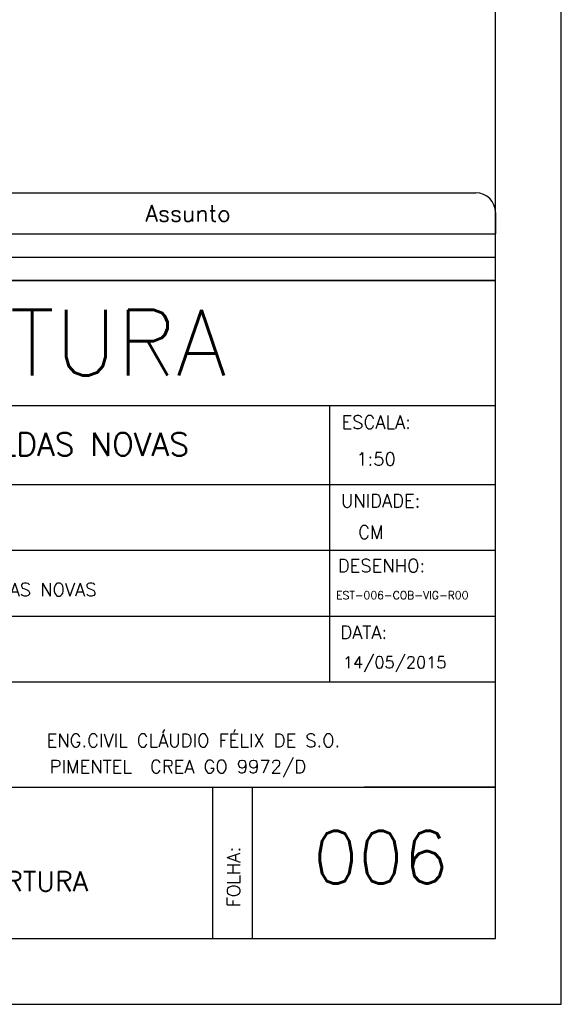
# Model space of a CAD drawing. Extents: x 0 to 84.1, y 0 to 59.4.
# Tile 14 of 17: x 75.9 to 84.1, y 0 to 15. Entities that reach past the tile are written whole.
import ezdxf

# ---------------------------------------------------------------- set-up
doc = ezdxf.new("R2010")
doc.units = 0
for name, color, linetype in [('1', 7, 'CONTINUOUS'), ('12', 12, 'CONTINUOUS'), ('4', 4, 'CONTINUOUS'), ('8', 8, 'CONTINUOUS')]:
    doc.layers.add(name, color=color, linetype=linetype)
doc.styles.get("Standard").update_dxf_attribs({"font": 'ROMANS.SHX'})

msp = doc.modelspace()

# ---------------------------------------------------------------- linework, layer by layer
at = {"layer": '1', "linetype": 'CONTINUOUS'}
for p, q in [((84.099998, 0), (84.099998, 59.400009)), ((67.4, 12.33), (82.8, 12.33)), ((83.1, 12.03), (83.1, 11.705)), ((67.1, 11.705), (83.1, 11.705)), ((83.1, 11.355), (83.1, 11.705)), ((67.1, 11.355), (83.1, 11.355)), ((83.1, 11.004999), (83.1, 11.355)), ((67.1, 11.004999), (83.1, 11.004999)), ((69.299217, 9.100113), (83.099998, 9.100113)), ((80.582166, 4.900009), (80.582166, 9.100113)), ((69.299217, 7.899918), (83.099998, 7.899918)), ((69.299217, 6.90007), (83.099998, 6.90007)), ((69.299217, 5.899948), (83.099998, 5.899948)), ((69.299217, 4.900009), (80.582166, 4.900009)), ((80.582166, 4.900009), (83.099998, 4.900009)), ((81.150831, 4.900009), (81.150831, 4.900009)), ((69.299217, 3.300049), (83.099998, 3.300049)), ((78.799217, 1), (78.799217, 3.300049)), ((78.799217, 3.300049), (79.399803, 3.300049)), ((79.399803, 3.300049), (79.399803, 1)), ((83.099998, 3.300049), (81.099998, 3.300049)), ((0, 0), (84.099998, 0))]:
    msp.add_line(p, q, dxfattribs=at)
msp.add_arc((82.8, 12.03), 0.3, 0, 90, dxfattribs=at)
at = {"layer": '12', "linetype": 'CONTINUOUS'}
msp.add_lwpolyline([(2.5, 1), (83.099998, 1), (83.099998, 58.400009), (2.5, 58.400009), (2.5, 1)], dxfattribs=at)
at = {"layer": '8', "linetype": 'CONTINUOUS'}
msp.add_lwpolyline([(67.099998, 1), (67.099998, 11.000112), (83.099998, 11.000112)], dxfattribs=at)

# ---------------------------------------------------------------- texts
at = {"layer": '1', "linetype": 'CONTINUOUS'}
for s, height, p in [('Assunto', 0.25, (77.775, 11.8925)), ('ESCALA:', 0.2, (80.756971, 8.746109)), ('1:50', 0.2, (80.982557, 8.185318)), ('UNIDADE:', 0.2, (80.74804, 7.551041)), ('CM', 0.2, (81.009901, 7.074234)), ('DESENHO:', 0.2, (80.701581, 6.565353)), ('SERVIÇO SOCIAL DO COMÉRCIO-SESC CALDAS NOVAS', 0.2, (69.858241, 6.201439)), ('EST-006-COB-VIG-R00', 0.12, (80.676557, 6.156066)), ('DATA:', 0.2, (80.740949, 5.55336)), ('14/05/2015', 0.18, (80.779355, 5.105972)), ('ENG.CIVIL CLÁUDIO FÉLIX DE S.O.', 0.2, (76.272735, 3.908398)), ('PIMENTEL  CREA GO 9972/D', 0.2, (76.320083, 3.51177))]:
    msp.add_text(s, height=height, dxfattribs=at).set_placement(p)
msp.add_text('FOLHA:', height=0.2, rotation=90, dxfattribs=at).set_placement((79.217185, 1.47583))
at = {"layer": '4', "linetype": 'CONTINUOUS'}
for s, height, p in [('ESTRUTURA', 1, (71.512596, 9.553726)), ('RESTAURANTE SESC CALDAS NOVAS', 0.35, (70.114173, 8.33551)), ('006', 0.8, (80.32656, 1.833984)), ('DETALHES DAS VIGAS DA COBERTURA', 0.3, (69.445322, 1.718384))]:
    msp.add_text(s, height=height, dxfattribs=at).set_placement(p)

doc.saveas('drawing.dxf')
